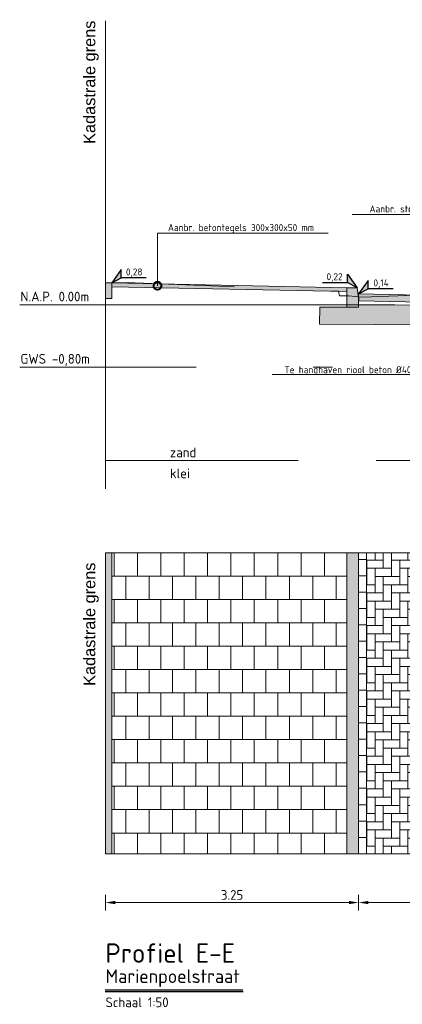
# Model space of a CAD drawing. Header units: metres. Extents: x 92403 to 95147, y 464428 to 465602.
# Tile 53 of 256: x 92423.66 to 92428.57, y 465116.78 to 465129.43. Entities that reach past the tile are written whole.
import ezdxf
from ezdxf import colors
from ezdxf.entities.mleader import LeaderData, LeaderLine
from ezdxf.enums import TextEntityAlignment as Align
from ezdxf.math import Vec2, Vec3

# ---------------------------------------------------------------- set-up
doc = ezdxf.new("R2010")
doc.units = ezdxf.units.M
for name, pattern in [('AL-NAP_LIJN', [15.25, 12, -1.5, 0.25, -1.5]), ('DASHED', [0.75, 0.5, -0.25]), ('XX-AFBREEK', [7, 4, -1, 1, -1]), ('XX-PROJECTGRENS', [18, 12, -3, 0, -3])]:
    doc.linetypes.add(name, pattern=pattern)
doc.layers.get('0').update_dxf_attribs({"linetype": 'CONTINUOUS'})
doc.layers.get('Defpoints').update_dxf_attribs({"linetype": 'CONTINUOUS'})
for name, color, linetype, lineweight in [('B-RO-VH-VERHARDING_STRAATBAKSTEEN-G', 252, 'CONTINUOUS', 5), ('B-WE-GW-GROND-T25', 7, 'CONTINUOUS', 25), ('B-WE-OG-HOOGTELIJN-G', 7, 'CONTINUOUS', 18), ('B-WE-VH-VERHARDING_FUNDERING-A-50', 252, 'CONTINUOUS', 18), ('B-XX-AL-DETAIL1-T25', 7, 'CONTINUOUS', 25), ('N-WE-VH-AANPIJLING-T25', 7, 'CONTINUOUS', 25), ('N-WE-VH-DREMPEL_ASFALT-M', 7, 'CONTINUOUS', 18), ('X-XX-AL-AFBREEKLIJN-G', 7, 'XX-AFBREEK', 18), ('X-XX-AL-DETAIL1-G', 7, 'CONTINUOUS', 18), ('X-XX-AL-DETAIL1-T18', 7, 'CONTINUOUS', 18), ('X-XX-AL-DETAIL3-V', 253, 'CONTINUOUS', 18), ('X-XX-AL-HOOGTELABEL-S', 7, 'CONTINUOUS', 25), ('X-XX-AL-M', 7, 'CONTINUOUS', 18), ('X-XX-AL-NAP-G', 7, 'AL-NAP_LIJN', 18), ('X-XX-AL-RMB - profiel', 7, 'CONTINUOUS', 9), ('X-XX-AL-VERWIJZING-T35', 7, 'CONTINUOUS', 35), ('X-XX-AL-VERWIJZING-T50', 7, 'CONTINUOUS', 50)]:
    doc.layers.add(name, color=color, linetype=linetype, lineweight=lineweight)
doc.layers.add('N-WE-VH-VERHARDING_STRAATBAKSTEEN-DIK-ELLEBOOG-A', color=7, linetype='CONTINUOUS', lineweight=25, true_color=0xe1bfb7)
doc.styles.add('Leiden', font='isocp.shx')
doc.styles.add('NLCS-ISO', font='NLCS-ISO.ttf')
doc.styles.add('NLCS-ISO-M10000-T35', font='NLCS-ISO.ttf', dxfattribs={"height": 35})
doc.styles.add('NLCS-ISO-M10000-T50', font='NLCS-ISO.ttf', dxfattribs={"height": 50})
doc.styles.add('NLCS-ISO-M50-T18', font='NLCS-ISO.ttf', dxfattribs={"height": 0.09})
doc.styles.add('NLCS-ISO-M50-T25', font='NLCS-ISO.ttf', dxfattribs={"height": 0.125})
doc.styles.add('NLCS_10_25', font='NLCS-ISO.ttf', dxfattribs={"height": 0.025})
doc.dimstyles.new('NLCS-M50-T25-PIJL_L2_H1', dxfattribs={"dimscale": 0.05, "dimtxt": 2.5, "dimasz": 2.5, "dimexe": 2, "dimexo": 2, "dimgap": 0.7, "dimtad": 1, "dimzin": 0, "dimdsep": 46, "dimtxsty": 'NLCS-ISO-M50-T25', "dimcen": 2.5, "dimdle": 2, "dimclrd": 256, "dimclre": 256, "dimclrt": 256, "dimadec": 1, "dimazin": 0, "dimtfac": 1, "dimtdec": 3, "dimtofl": 0, "dimtmove": 0, "dimatfit": 3, "dimfxl": 2, "dimfxlon": 1, "dimtfillclr": 256, "dimtolj": 1, "dimtzin": 0, "dimlwd": -1, "dimlwe": -1, "dimarcsym": 0})
pattern_1 = [(0, (9.5, 6.4), (0, 10), [0, -10]), (0, (9.6, 2.9), (0, 10), [0, -10]), (0, (9.9, 8.3), (0, 10), [0, -10]), (338.1986, (4.7, 5.2), (30.00000273, -9.999999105), [1.07703, -52.77462]), (216.8699, (5.7, 4.8), (29.999999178, 20.000001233), [0.5, -49.5]), (130.6013, (5.3, 4.5), (50.0000042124, -59.9999901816), [0.92195, -91.27349]), (206.5651, (2, 3.3), (-9.99999158, -10.000013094), [0.22361, -22.13707]), (326.3099, (1.8, 3.2), (19.999995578, -10.000013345), [0.36056, -35.69496]), (108.4349, (2.1, 3), (-9.999984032, 20.000004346), [0.31623, -31.30655]), (225, (8.4, 2.3), (-2e-15, -10.00000309), [0.42426, -13.71787]), (0, (8.1, 2), (10, 10), [0.6, -9.4]), (135, (8.7, 2), (-10.00000309, 9e-16), [0.42426, -13.71787]), (251.5651, (7.2, 8.7), (9.999984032, 20.000004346), [0.31623, -31.30655]), (0, (7.1, 8.4), (10, 10), [0.5, -9.5]), (143.1301, (7.6, 8.4), (-29.999999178, 20.000001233), [0.5, -49.5]), (213.6901, (1.9, 8.8), (19.999995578, 10.000013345), [0.36056, -35.69496]), (341.5651, (1.6, 8.6), (-20.000004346, 9.999984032), [0.63246, -30.99032]), (126.8699, (2.2, 8.4), (20.000001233, -29.999999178), [0.5, -49.5]), (0, (4.8, 8.4), (0, 10), [0, -10]), (0, (2.1, 5.8), (0, 10), [0, -10]), (0, (4.9, 2.1), (0, 10), [0, -10]), (0, (7.6, 5.2), (0, 10), [0, -10]), (0, (4.7, 6.9), (0, 10), [0, -10]), (0, (2.5, 7.2), (0, 10), [0, -10]), (0, (3.4, 6.6), (0, 10), [0, -10]), (0, (3, 4.2), (0, 10), [0, -10]), (0, (0.6, 4.6), (0, 10), [0, -10]), (0, (0.7, 6.9), (0, 10), [0, -10]), (0, (0.4, 9.1), (0, 10), [0, -10]), (0, (3.5, 9.5), (0, 10), [0, -10]), (0, (5.7, 9.9), (0, 10), [0, -10]), (0, (9.2, 9.5), (0, 10), [0, -10]), (0, (6.8, 6.4), (0, 10), [0, -10]), (0, (5.8, 8.2), (0, 10), [0, -10]), (0, (6.6, 3.4), (0, 10), [0, -10]), (0, (3.6, 2.9), (0, 10), [0, -10]), (0, (6.6, 0.7), (0, 10), [0, -10]), (0, (3.3, 1.3), (0, 10), [0, -10]), (0, (0.1, 1), (0, 10), [0, -10]), (0, (1.3, 0.5), (0, 10), [0, -10]), (0, (1.4, 1.9), (0, 10), [0, -10]), (0, (8.1, 0.3), (0, 10), [0, -10]), (0, (9.3, 4.4), (0, 10), [0, -10]), (0, (8.8, 7.4), (0, 10), [0, -10]), (0, (4.2, 0.2), (0, 10), [0, -10])]

# ---------------------------------------------------------------- blocks, each defined once
blk = doc.blocks.new('*D204')
at = {"layer": 'Defpoints', "color": 0, "transparency": 16777216}
for p in [(92424.758, 465119.545), (92428.008, 465119.545), (92428.008, 465118.09)]:
    blk.add_point(p, dxfattribs=at)
at = {"layer": 'X-XX-AL-M', "transparency": 16777216}
for p, q in [((92424.758, 465118.19), (92424.758, 465117.99)), ((92428.008, 465118.19), (92428.008, 465117.99)), ((92424.883, 465118.09), (92427.883, 465118.09))]:
    blk.add_line(p, q, dxfattribs=at)
for points in [[(92424.883, 465118.111), (92424.883, 465118.069), (92424.758, 465118.09)], [(92427.883, 465118.111), (92427.883, 465118.069), (92428.008, 465118.09)]]:
    blk.add_solid(points, dxfattribs=at)
at = {"layer": 'X-XX-AL-M', "transparency": 16777216, "insert": (92426.383, 465118.188), "char_height": 0.125, "attachment_point": 5, "style": 'NLCS-ISO-M50-T25'}
blk.add_mtext('\\A1;3.25', dxfattribs=at)
blk = doc.blocks.new('*D206')
at = {"layer": 'Defpoints', "color": 0, "transparency": 16777216}
for p in [(92428.008, 465119.545), (92430.008, 465119.545), (92430.008, 465118.09)]:
    blk.add_point(p, dxfattribs=at)
at = {"layer": 'X-XX-AL-M', "transparency": 16777216}
for p, q in [((92428.008, 465118.19), (92428.008, 465117.99)), ((92430.008, 465118.19), (92430.008, 465117.99)), ((92428.133, 465118.09), (92429.883, 465118.09))]:
    blk.add_line(p, q, dxfattribs=at)
for points in [[(92428.133, 465118.111), (92428.133, 465118.069), (92428.008, 465118.09)], [(92429.883, 465118.111), (92429.883, 465118.069), (92430.008, 465118.09)]]:
    blk.add_solid(points, dxfattribs=at)
at = {"layer": 'X-XX-AL-M', "transparency": 16777216, "insert": (92429.008, 465118.188), "char_height": 0.125, "attachment_point": 5, "style": 'NLCS-ISO-M50-T25'}
blk.add_mtext('\\A1;2.00', dxfattribs=at)
blk = doc.blocks.new('_DotSmall')
at = {"const_width": 0.5}
blk.add_lwpolyline([(-0.0625, 0, 1), (0.0625, 0, 1)], format="xyb", close=True, dxfattribs=at)
blk = doc.blocks.new('SAL-HOOGTELABEL_02-SO')
for p, q in [((2.46, 3.44), (0, 0)), ((2.46, 1.31), (2.46, 3.44)), ((0, 0), (2.46, 1.31)), ((8.84, 1.31), (2.46, 1.31))]:
    blk.add_line(p, q)
blk.add_solid([(2.46, 3.44), (0, 0), (2.46, 1.31)])
at = {"style": 'NLCS-ISO'}
blk.add_attdef('...', text='', height=1.8, dxfattribs=at).set_placement((5.77, 2.62), align=Align.MIDDLE)

msp = doc.modelspace()

# ---------------------------------------------------------------- hatches: boundary and pattern name
at = {"layer": 'B-RO-VH-VERHARDING_STRAATBAKSTEEN-G', "ltscale": 0.1, "true_color": 0x794e4e}
h = msp.add_hatch(dxfattribs=at)
h.set_pattern_fill('KF-HALFSTEENS', color=27)
h.set_pattern_definition([(0, (92428.00783, 465118.71745), (0.105, 0.105), [0.105, -0.105]), (90, (92428.00783, 465118.71745), (-0.105, 6e-18), [])])
h.paths.add_polyline_path([(92428.007826, 465122.583245), (92428.107826, 465122.583245), (92428.107826, 465118.717445), (92428.007826, 465118.717445)])
at = {"layer": 'B-WE-VH-VERHARDING_FUNDERING-A-50'}
h = msp.add_hatch(dxfattribs=at)
h.set_pattern_fill('AVH-FUNDERING_GRANULAAT', color=256, pattern_type=2)
h.set_pattern_definition(pattern_1)
h.paths.add_polyline_path([(92424.837826, 465126.049946), (92424.837826, 465125.999936), (92427.857826, 465125.939536), (92427.857826, 465125.989546)])
h = msp.add_hatch(dxfattribs=at)
h.set_pattern_fill('AVH-FUNDERING_GRANULAAT', color=256, pattern_type=2)
h.set_pattern_definition(pattern_1)
h.paths.add_polyline_path([(92434.506141, 465125.479523), (92427.506141, 465125.519953), (92427.507826, 465125.739546), (92428.007826, 465125.739546), (92428.007826, 465125.767076), (92434.007826, 465125.732628), (92434.007321, 465125.654546), (92434.452826, 465125.654546), (92434.507318, 465125.654178)])
h = msp.add_hatch(dxfattribs=at)
h.set_pattern_fill('AVH-FUNDERING_GRANULAAT', color=256, pattern_type=2)
h.set_pattern_definition(pattern_1)
h.paths.add_polyline_path([(92434.506141, 465125.479523), (92427.506141, 465125.519953), (92427.507826, 465125.739546), (92428.007826, 465125.739546), (92428.007826, 465125.767076), (92434.007826, 465125.732628), (92434.007321, 465125.654546), (92434.452826, 465125.654546), (92434.507318, 465125.654178)])
h = msp.add_hatch(dxfattribs=at)
h.set_pattern_fill('AVH-FUNDERING_GRANULAAT', color=256, pattern_type=2)
h.set_pattern_definition(pattern_1)
h.paths.add_polyline_path([(92434.506141, 465125.479523), (92427.506141, 465125.519953), (92427.507826, 465125.739546), (92428.007826, 465125.739546), (92428.007826, 465125.767076), (92434.007826, 465125.732628), (92434.007321, 465125.654546), (92434.452826, 465125.654546), (92434.507318, 465125.654178)])
h = msp.add_hatch(dxfattribs=at)
h.set_pattern_fill('AVH-FUNDERING_GRANULAAT', color=256, scale=0.03, pattern_type=2)
h.set_pattern_definition([(0, (92428.29114, 465125.71195), (0, 0.3), [0, -0.3]), (0, (92428.29414, 465125.60695), (0, 0.3), [0, -0.3]), (0, (92428.30314, 465125.76895), (0, 0.3), [0, -0.3]), (338.1986, (92428.14714, 465125.675953), (0.9000001, -0.29999997), [0.032311, -1.583239]), (216.8699, (92428.17714, 465125.66395), (0.9, 0.60000004), [0.015, -1.485]), (130.6013, (92428.16514, 465125.654953), (1.50000013, -1.7999997), [0.0276585, -2.738205]), (206.565, (92428.06614, 465125.61895), (-0.2999997, -0.3000004), [0.006708, -0.664112]), (326.3099, (92428.06014, 465125.61595), (0.5999999, -0.3000004), [0.010817, -1.070849]), (108.4349, (92428.06914, 465125.60995), (-0.2999995, 0.6000001), [0.009487, -0.939196]), (225, (92428.25814, 465125.58895), (-5e-17, -0.3), [0.012728, -0.411536]), (0, (92428.24914, 465125.57995), (0.3, 0.3), [0.018, -0.282]), (135, (92428.26714, 465125.57995), (-0.3, 3e-17), [0.012728, -0.411536]), (251.5651, (92428.22214, 465125.78095), (0.2999995, 0.6000001), [0.009487, -0.939196]), (0, (92428.21914, 465125.77195), (0.3, 0.3), [0.015, -0.285]), (143.1301, (92428.23414, 465125.77195), (-0.9, 0.60000004), [0.015, -1.485]), (213.6901, (92428.06314, 465125.78395), (0.5999999, 0.3000004), [0.010817, -1.070849]), (341.5651, (92428.05414, 465125.77795), (-0.6000001, 0.2999995), [0.018974, -0.92971]), (126.8699, (92428.07214, 465125.77195), (0.60000004, -0.9), [0.015, -1.485]), (0, (92428.15014, 465125.77195), (0, 0.3), [0, -0.3]), (0, (92428.06914, 465125.69395), (0, 0.3), [0, -0.3]), (0, (92428.15314, 465125.58295), (0, 0.3), [0, -0.3]), (0, (92428.23414, 465125.67595), (0, 0.3), [0, -0.3]), (0, (92428.14714, 465125.72695), (0, 0.3), [0, -0.3]), (0, (92428.08114, 465125.73595), (0, 0.3), [0, -0.3]), (0, (92428.10814, 465125.71795), (0, 0.3), [0, -0.3]), (0, (92428.09614, 465125.64595), (0, 0.3), [0, -0.3]), (0, (92428.02414, 465125.65795), (0, 0.3), [0, -0.3]), (0, (92428.02714, 465125.72695), (0, 0.3), [0, -0.3]), (0, (92428.01814, 465125.79295), (0, 0.3), [0, -0.3]), (0, (92428.11114, 465125.80495), (0, 0.3), [0, -0.3]), (0, (92428.17714, 465125.81695), (0, 0.3), [0, -0.3]), (0, (92428.28214, 465125.80495), (0, 0.3), [0, -0.3]), (0, (92428.21014, 465125.71195), (0, 0.3), [0, -0.3]), (0, (92428.18014, 465125.76595), (0, 0.3), [0, -0.3]), (0, (92428.20414, 465125.62195), (0, 0.3), [0, -0.3]), (0, (92428.11414, 465125.60695), (0, 0.3), [0, -0.3]), (0, (92428.20414, 465125.54095), (0, 0.3), [0, -0.3]), (0, (92428.10514, 465125.55895), (0, 0.3), [0, -0.3]), (0, (92428.00914, 465125.54995), (0, 0.3), [0, -0.3]), (0, (92428.04514, 465125.53495), (0, 0.3), [0, -0.3]), (0, (92428.04814, 465125.57695), (0, 0.3), [0, -0.3]), (0, (92428.24914, 465125.52895), (0, 0.3), [0, -0.3]), (0, (92428.28514, 465125.65195), (0, 0.3), [0, -0.3]), (0, (92428.27014, 465125.74195), (0, 0.3), [0, -0.3]), (0, (92428.13214, 465125.52595), (0, 0.3), [0, -0.3])])
h.paths.add_polyline_path([(92434.506141, 465125.479523), (92427.506141, 465125.519953), (92427.507826, 465125.739546), (92428.007826, 465125.739546), (92428.007826, 465125.767076), (92434.007826, 465125.732628), (92434.007321, 465125.654546), (92434.452826, 465125.654546), (92434.507318, 465125.654178)])
at = {"layer": 'N-WE-VH-VERHARDING_STRAATBAKSTEEN-DIK-ELLEBOOG-A', "lineweight": 0, "ltscale": 1}
h = msp.add_hatch(color=256, dxfattribs=at)
h.dxf.hatch_style = 1
h.paths.add_polyline_path([(92432.007826, 465125.909546), (92430.007826, 465125.869546), (92428.007826, 465125.909546), (92428.009722, 465125.81949), (92430.007826, 465125.779528), (92432.007826, 465125.819528), (92434.007826, 465125.779528), (92434.007826, 465125.869546)])
at = {"layer": 'X-XX-AL-DETAIL3-V'}
h = msp.add_hatch(color=254, dxfattribs=at)
h.dxf.hatch_style = 1
h.paths.add_polyline_path([(92424.837826, 465126.049946), (92424.837826, 465125.999936), (92427.857826, 465125.939536), (92427.857826, 465125.989546)])
at = {"layer": 'X-XX-AL-RMB - profiel', "true_color": 0x717384}
h = msp.add_hatch(color=8, dxfattribs=at)
h.dxf.hatch_style = 1
h.paths.add_polyline_path([(92424.757826, 465126.049947), (92424.757826, 465125.849947), (92424.837826, 465125.849947), (92424.837826, 465126.049947)])
h = msp.add_hatch(color=8, dxfattribs=at)
h.dxf.hatch_style = 1
h.paths.add_polyline_path([(92428.007826, 465125.739546), (92427.857826, 465125.739546), (92427.857826, 465125.989546), (92427.987826, 465125.989546), (92428.007826, 465125.864546)])
at = {"layer": 'X-XX-AL-RMB - profiel', "true_color": 0xb0b0b0}
h = msp.add_hatch(color=253, dxfattribs=at)
h.dxf.hatch_style = 1
h.paths.add_polyline_path([(92424.757826, 465122.583245), (92424.757826, 465118.717445), (92424.837826, 465118.717445), (92424.837826, 465122.583245)])
at = {"layer": 'X-XX-AL-RMB - profiel', "true_color": 0x000000}
h = msp.add_hatch(dxfattribs=at)
h.set_pattern_fill('AVH-TEGEL_300X300_HALFST', color=18, angle=90, pattern_type=2)
h.set_pattern_definition([(90, (92404.0181, 465122.58324), (-0.15, 0.3), [0.3, -0.3]), (180, (92404.0181, 465122.58324), (-4e-17, -0.3), [])])
h.paths.add_polyline_path([(92424.837826, 465122.583245), (92427.85593, 465122.583245), (92427.857826, 465118.717445), (92424.837826, 465118.717445)])
at = {"layer": 'X-XX-AL-RMB - profiel', "ltscale": 1}
h = msp.add_hatch(color=251, dxfattribs=at)
h.dxf.hatch_style = 1
h.paths.add_polyline_path([(92427.857826, 465122.583245), (92428.007826, 465122.583245), (92428.007826, 465118.717445), (92427.857826, 465118.717445)])
at = {"layer": 'X-XX-AL-RMB - profiel', "ltscale": 0.1, "true_color": 0x794e4e}
h = msp.add_hatch(dxfattribs=at)
h.set_pattern_fill('KF-KEPER', color=27, angle=90)
h.set_pattern_definition([(90, (-114.79034, 15.53889), (-0.105, 0.105), [0.315, -0.105]), (0, (-115.00034, 15.53889), (-0.105, 0.105), [0.315, -0.105])])
h.paths.add_polyline_path([(92430.007826, 465122.583245), (92428.107826, 465122.583245), (92428.107826, 465121.763197), (92428.107826, 465118.717445), (92430.007826, 465118.717445)])

# ---------------------------------------------------------------- linework, layer by layer
at = {"layer": 'B-WE-OG-HOOGTELIJN-G', "color": 1, "linetype": 'DASHED', "ltscale": 5, "flags": 128}
msp.add_lwpolyline([(92441.23289, 465125.373947), (92441.183798, 465125.377947), (92440.799897, 465125.408947), (92439.773278, 465125.453947), (92438.789871, 465125.585947), (92437.752187, 465125.673947), (92436.32565, 465125.970947), (92435.925399, 465125.987947), (92435.77419, 465125.990947), (92435.703388, 465125.987947), (92435.403346, 465126.006947), (92434.491609, 465125.987947), (92434.188808, 465125.968947), (92434.179864, 465125.956947), (92434.060056, 465125.944947), (92434.02815, 465125.848947), (92431.640756, 465125.966947), (92430.386903, 465125.937947), (92429.445665, 465125.918947), (92428.056697, 465125.867947), (92427.877084, 465125.885947), (92427.762449, 465125.883947), (92427.749721, 465125.943947), (92427.622081, 465125.944947), (92426.215979, 465126.007947), (92425.029268, 465126.054947), (92424.757826, 465126.049947)], dxfattribs=at)
at = {"layer": 'N-WE-VH-AANPIJLING-T25'}
for p, q in [((92424.75495, 465116.97039), (92426.520678, 465116.97039)), ((92424.75495, 465116.94539), (92426.523758, 465116.94539))]:
    msp.add_line(p, q, dxfattribs=at)
at = {"layer": 'X-XX-AL-AFBREEKLIJN-G', "color": 251, "flags": 128}
msp.add_lwpolyline([(92441.23289, 465123.769947), (92424.757826, 465123.769947)], dxfattribs=at)
at = {"layer": 'X-XX-AL-DETAIL1-G', "flags": 128}
msp.add_lwpolyline([(92434.506141, 465125.479523), (92427.506141, 465125.519953), (92427.507826, 465125.739546), (92428.007826, 465125.739546), (92428.007826, 465125.767076), (92434.007826, 465125.732628), (92434.007321, 465125.654546), (92434.452826, 465125.654546), (92434.507318, 465125.654178)], close=True, dxfattribs=at)
at = {"layer": 'X-XX-AL-NAP-G', "color": 142, "flags": 128}
for points in [[(92443.7223, 465125.769947), (92423.656153, 465125.769947)], [(92441.17289, 465124.969947), (92423.656153, 465124.969947)]]:
    msp.add_lwpolyline(points, dxfattribs=at)
at = {"layer": 'X-XX-AL-RMB - profiel', "color": 150, "linetype": 'XX-PROJECTGRENS', "true_color": 0x0078f0, "flags": 128}
for points in [[(92424.757826, 465123.40713), (92424.757826, 465129.416202)], [(92424.757826, 465118.717445), (92424.757826, 465122.583245)]]:
    msp.add_lwpolyline(points, dxfattribs=at)
at = {"layer": 'X-XX-AL-RMB - profiel', "flags": 128}
for points in [[(92424.757826, 465126.049947), (92424.757826, 465125.849947), (92424.837826, 465125.849947), (92424.837826, 465126.049835)], [(92424.837826, 465126.049947), (92424.837826, 465125.849947), (92424.757826, 465125.849947), (92424.757826, 465126.049947)], [(92427.857826, 465125.989546), (92424.837826, 465126.049946), (92424.837826, 465125.999936), (92427.857826, 465125.939536)], [(92428.007826, 465125.909546), (92430.007826, 465125.869546), (92432.007826, 465125.909546), (92434.007826, 465125.869546), (92434.007826, 465125.779528), (92432.007826, 465125.819528), (92430.007826, 465125.779528), (92428.009722, 465125.81949)], [(92424.757826, 465122.583245), (92424.757826, 465118.717445), (92424.837826, 465118.717445), (92424.837826, 465122.583245)]]:
    msp.add_lwpolyline(points, close=True, dxfattribs=at)
at = {"layer": 'X-XX-AL-RMB - profiel'}
for points in [[(92428.007826, 465125.739546), (92427.857826, 465125.739546), (92427.857826, 465125.989546), (92427.987826, 465125.989546), (92428.007826, 465125.864546)], [(92424.757826, 465122.583245), (92443.717136, 465122.583245), (92443.717136, 465118.717445), (92424.757826, 465118.717445)], [(92427.857826, 465122.583245), (92428.007826, 465122.583245), (92428.007826, 465118.717445), (92427.857826, 465118.717445)]]:
    msp.add_lwpolyline(points, close=True, dxfattribs=at)
at = {"layer": 'X-XX-AL-RMB - profiel', "color": 27, "true_color": 0x794e4e}
msp.add_lwpolyline([(92428.107826, 465122.583245), (92428.107826, 465118.717445)], dxfattribs=at)

# ---------------------------------------------------------------- block references
at = {"layer": 'X-XX-AL-HOOGTELABEL-S', "xscale": 0.05000000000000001, "yscale": 0.05000000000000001, "zscale": 0.05000000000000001}
for p, values in [((92424.837826, 465126.049947), {'...': '0,28'}), ((92428.007826, 465125.909546), {'...': '0,14'})]:
    msp.add_blockref('SAL-HOOGTELABEL_02-SO', p, dxfattribs=at).add_auto_attribs(values)
at = {"layer": 'X-XX-AL-HOOGTELABEL-S'}
ref = msp.add_blockref('SAL-HOOGTELABEL_02-SO', (92427.987826, 465125.989546), dxfattribs=dict(at, xscale=-0.05000000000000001, yscale=0.05000000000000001, zscale=0.05000000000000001))
ref.add_attrib('...', '0,22', dxfattribs={"layer": '0', "height": 0.09, "style": 'NLCS-ISO'}).set_placement((92427.699188, 465126.120308), align=Align.MIDDLE)

# ---------------------------------------------------------------- texts
at = {"layer": 'B-WE-GW-GROND-T25', "char_height": 0.125, "attachment_point": 1, "style": 'NLCS-ISO-M50-T25'}
for s, insert in [('zand', (92425.5844, 465123.935513)), ('klei', (92425.5844, 465123.66642))]:
    msp.add_mtext_dynamic_manual_height_columns(s, width=0.93506957, gutter_width=0.9, heights=[0], dxfattribs=dict(at, insert=insert))
at = {"layer": 'B-XX-AL-DETAIL1-T25', "char_height": 0.125, "attachment_point": 1, "style": 'NLCS-ISO-M50-T25'}
for s, insert in [('N.A.P. 0.00m', (92423.666117, 465125.938005)), ('GWS -0,80m', (92423.666117, 465125.138005))]:
    msp.add_mtext_dynamic_manual_height_columns(s, width=1.05733823, gutter_width=6.25, heights=[0], dxfattribs=dict(at, insert=insert))
at = {"layer": 'N-WE-VH-DREMPEL_ASFALT-M', "insert": (92424.757719, 465116.745979), "char_height": 0.125, "attachment_point": 7, "style": 'NLCS_10_25'}
msp.add_mtext('Schaal 1:50', dxfattribs=at)
at = {"layer": 'X-XX-AL-RMB - profiel', "linetype": 'Continuous', "ltscale": 1, "char_height": 0.15, "attachment_point": 9, "rotation": 90, "style": 'Leiden'}
for insert in [(92424.671494, 465131.836443), (92424.671494, 465124.873184)]:
    msp.add_mtext_dynamic_manual_height_columns('\\pxql;{\\fArial|b0|i0|c0|p34;\\C0;Kadastrale grens}', width=3.99958028, gutter_width=6.25, heights=[5.650079], dxfattribs=dict(at, insert=insert))
at = {"layer": 'X-XX-AL-VERWIJZING-T35', "insert": (92424.757826, 465117.003542), "char_height": 0.175, "width": 6.49043, "attachment_point": 7, "style": 'NLCS-ISO-M10000-T35'}
msp.add_mtext('Marienpoelstraat', dxfattribs=at)
at = {"layer": 'X-XX-AL-VERWIJZING-T50', "insert": (92424.757826, 465117.315848), "char_height": 0.25, "width": 6.49043, "attachment_point": 7, "style": 'NLCS-ISO-M10000-T50'}
msp.add_mtext('Profiel E-E', dxfattribs=at)

# ---------------------------------------------------------------- dimensions: what is measured, and where the dimension line sits
at = {"layer": 'X-XX-AL-M'}
for p1, p2, picture, middle in [((92424.757826, 465119.545248), (92428.007826, 465119.545248), '*D204', (92426.382826, 465118.187574)), ((92428.007826, 465119.545248), (92430.007826, 465119.545248), '*D206', (92429.007826, 465118.187574))]:
    dim = msp.add_aligned_dim(p1=p1, p2=p2, distance=-1.455174, dimstyle='NLCS-M50-T25-PIJL_L2_H1', dxfattribs=at)
    dim.commit()
    dim.dimension.update_dxf_attribs({"geometry": picture, "text_midpoint": middle})

# ---------------------------------------------------------------- leaders
at = {"layer": 'X-XX-AL-DETAIL1-T18'}
ml = msp.add_multileader_mtext('Standard', dxfattribs=at)
ml.set_content('\\pxi-3,l4,t4;{\\C256;Aanbr. straatbaksteken dikformaat, keperverband, kleur rood}', color=10, style='NLCS-ISO-M50-T18')
ml.set_leader_properties(color=256, lineweight=-1)
ml.set_arrow_properties(name='DOTSMALL')
ml.build(insert=Vec2(0, 0))
ml.multileader.update_dxf_attribs({"text_left_attachment_type": 5, "text_right_attachment_type": 5, "dogleg_length": 0.09, "arrow_head_size": 0.2})
ctx = ml.context
ctx.base_point, ctx.char_height, ctx.arrow_head_size, ctx.landing_gap_size, ctx.plane_origin = Vec3(92428.012966, 465126.929523), 0.09, 0.2, 0.045, Vec3(92431.612966, 465126.117423)
ctx.left_attachment, ctx.right_attachment = 5, 5
notes = []
notes.append((ctx, [(0, (1, 1, 0), (92431.612966, 465126.929523), (-1, 0), 0.09, [(0, [(92431.612966, 465125.852426)], 0, [])])]))
ctx.mtext.insert, ctx.mtext.flow_direction = Vec3(92428.057966, 465127.046523), 5
ml = msp.add_multileader_mtext('Standard', dxfattribs=at)
ml.set_content('{\\C256;Aanbr. betontegels 300x300x50 mm}', color=10, style='NLCS-ISO-M50-T18')
ml.set_leader_properties(color=256, lineweight=-1)
ml.set_arrow_properties(name='DOTSMALL')
ml.build(insert=Vec2(0, 0))
ml.multileader.update_dxf_attribs({"text_left_attachment_type": 5, "text_right_attachment_type": 5, "dogleg_length": 0.09, "arrow_head_size": 0.2})
ctx = ml.context
ctx.base_point, ctx.char_height, ctx.arrow_head_size, ctx.landing_gap_size, ctx.plane_origin = Vec3(92425.514874, 465126.689617), 0.09, 0.2, 0.045, Vec3(92425.424874, 465126.914588)
ctx.left_attachment, ctx.right_attachment = 5, 5
notes.append((ctx, [(0, (1, 1, 0), (92425.424874, 465126.689617), (1, 0), 0.09, [(0, [(92425.424874, 465126.014744)], 0, [])])]))
ctx.mtext.insert, ctx.mtext.flow_direction = Vec3(92425.559874, 465126.806617), 5
ml = msp.add_multileader_mtext('Standard', dxfattribs=at)
ml.set_content('{\\C256;Te handhaven riool beton %%C400 mm }', color=10, style='NLCS-ISO-M50-T18')
ml.set_leader_properties(color=256, lineweight=-1)
ml.set_arrow_properties(name='DOTSMALL')
ml.build(insert=Vec2(0, 0))
ml.multileader.update_dxf_attribs({"text_left_attachment_type": 5, "text_right_attachment_type": 5, "dogleg_length": 0.09, "arrow_head_size": 0.2})
ctx = ml.context
ctx.base_point, ctx.char_height, ctx.arrow_head_size, ctx.landing_gap_size, ctx.plane_origin = Vec3(92427.009797, 465124.872517), 0.09, 0.2, 0.045, Vec3(92429.771256, 465125.501299)
ctx.left_attachment, ctx.right_attachment = 5, 5
notes.append((ctx, [(0, (1, 1, 0), (92429.133797, 465124.872517), (-1, 0), 0.09, [(0, [(92429.771256, 465124.601456)], 0, [])])]))
ctx.mtext.insert, ctx.mtext.flow_direction = Vec3(92427.054797, 465124.980517), 5
for ctx, leaders in notes:
    for number, flags, end, landing, length, lines in leaders:
        leader = LeaderData()
        leader.index, (leader.has_last_leader_line, leader.has_dogleg_vector, leader.attachment_direction) = number, flags
        leader.last_leader_point, leader.dogleg_vector, leader.dogleg_length = Vec3(end), Vec3(landing), length
        for number, points, colour, breaks in lines:
            line = LeaderLine()
            line.index, line.vertices, line.color, line.breaks = number, Vec3.list(points), colors.encode_raw_color(colour), breaks
            leader.lines.append(line)
        ctx.leaders.append(leader)

doc.saveas('drawing.dxf')
